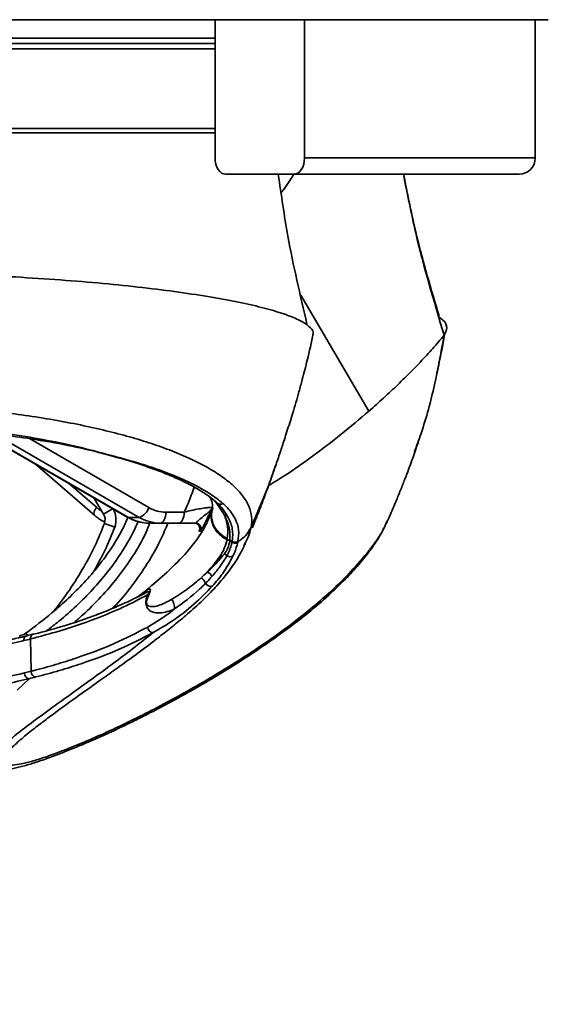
# Model space of a CAD drawing. Header units: millimetres. Extents: x -8713 to 3261, y -18743 to -8704.
# Tile 8 of 133: x -4032 to -3935, y -15244 to -15063. Entities that reach past the tile are written whole.
import ezdxf

# ---------------------------------------------------------------- set-up
doc = ezdxf.new("R2010")
doc.units = ezdxf.units.MM
doc.header["$LTSCALE"] = 10
doc.header["$PDSIZE"] = -1
doc.linetypes.add('CENTER', pattern=[50.8, 31.75, -6.35, 6.35, -6.35])
doc.linetypes.add('CENTER2', pattern=[1.125, 0.75, -0.125, 0.125, -0.125])
doc.layers.get('Defpoints').update_dxf_attribs({"true_color": 0x5e5e5e})
doc.layers.add('2细线层', color=4, linetype='Continuous', lineweight=13)
doc.layers.add('中心线层', color=1, linetype='CENTER')
doc.layers.add('细实线层', color=7, linetype='Continuous')
doc.dimstyles.new('ISO-25', dxfattribs={"dimscale": 20, "dimtxt": 4, "dimasz": 3.05, "dimexe": 3, "dimexo": 0.625, "dimtad": 1, "dimdec": 0, "dimtxsty": 'Standard', "dimcen": 2.5, "dimclrd": 1, "dimclre": 1, "dimclrt": 4, "dimadec": 1, "dimazin": 2, "dimtfac": 1, "dimtdec": 0, "dimtmove": 0, "dimatfit": 0, "dimfxl": 1, "dimarcsym": 0})

# ---------------------------------------------------------------- blocks, each defined once
blk = doc.blocks.new('A$C478771F7')
at = {"layer": '细实线层', "linetype": 'Continuous', "lineweight": 35}
for p, q in [((159.44, -106.13), (290, -106.13)), ((228.89, -106.13), (228.89, -131.5)), ((245.29, -106.13), (245.29, -131.5)), ((287.61, -106.13), (287.61, -131.5)), ((80.1, -109.5), (228.89, -109.5)), ((81.1, -110.5), (228.89, -110.5)), ((245.29, -131.5), (287.61, -131.5)), ((230.85, -134.5), (243.32, -134.5)), ((284.67, -134.5), (243.32, -134.5)), ((257.12, -177.94), (244.59, -156.66)), ((271.27, -162.4), (271.3, -162.22)), ((266.48, -169), (264.9, -170.63)), ((266.55, -168.93), (266.48, -169)), ((185.84, -181.84), (212.77, -197.39)), ((186, -181.86), (212.99, -197.44)), ((214.99, -197.44), (188.48, -182.14)), ((194.85, -183), (216.77, -195.66)), ((207.43, -185.54), (208, -185.68)), ((207.65, -185.53), (208.28, -185.67)), ((195.87, -187.63), (206.82, -197.11)), ((202.03, -191.19), (207.12, -195.6)), ((208.44, -196.85), (206.65, -193.86)), ((230.57, -196.93), (228.95, -194.54)), ((210.11, -195.85), (208.44, -196.85)), ((219.87, -196.5), (223.23, -196.5)), ((228.38, -195.71), (228.33, -195.87)), ((228.46, -195.73), (228.36, -196.2)), ((208.6, -198.56), (210.48, -199.24)), ((212.99, -197.44), (214.99, -197.44)), ((218.87, -198.5), (216.87, -198.5)), ((222.23, -198.5), (218.87, -198.5)), ((260.22, -198.61), (260.45, -198.05)), ((235.49, -199.28), (235.49, -199.27)), ((231.08, -201.53), (231.59, -201.76)), ((231.59, -201.76), (231.99, -201.98)), ((231.61, -201.62), (232.02, -201.84)), ((232.02, -201.84), (231.99, -201.98)), ((231.99, -201.98), (231.99, -202.01)), ((233.06, -202.02), (233.05, -202.05)), ((233.09, -201.88), (233.06, -202.02)), ((215.27, -211.75), (215.15, -211.81)), ((193.07, -219.44), (193.06, -219.09)), ((194.18, -218.71), (194.47, -219.11)), ((195.64, -218.83), (194.42, -219.14)), ((194.65, -219.12), (194.43, -219.16)), ((195.04, -219.75), (195.14, -225.68)), ((195.87, -218.82), (195.64, -218.86)), ((193.92, -225.98), (195.14, -225.68)), ((192.6, -229.18), (194.79, -227.04))]:
    blk.add_line(p, q, dxfattribs=at)
at = {"layer": '细实线层', "linetype": 'Continuous', "lineweight": 35, "flags": 128}
for points in [[(228.89, -131.5), (228.92, -132.09), (229.04, -132.65), (229.22, -133.17), (229.46, -133.62), (229.76, -133.99), (230.1, -134.27), (230.47, -134.44), (230.85, -134.5)], [(243.32, -134.5), (243.7, -134.44), (244.07, -134.27), (244.41, -133.99), (244.71, -133.62), (244.96, -133.17), (245.14, -132.65), (245.25, -132.09), (245.29, -131.5)], [(206.81, -197.11), (206.78, -197.08), (206.7, -196.93), (206.68, -196.73), (206.72, -196.49), (206.8, -196.21), (206.94, -195.91), (207.12, -195.6)], [(207.12, -195.6), (207.53, -195.92), (207.92, -196.18)], [(218.87, -198.5), (219.06, -198.46), (219.25, -198.35), (219.42, -198.16), (219.57, -197.91), (219.7, -197.61), (219.79, -197.27), (219.85, -196.89), (219.87, -196.5)], [(222.23, -198.5), (222.43, -198.46), (222.62, -198.35), (222.79, -198.16), (222.94, -197.91), (223.07, -197.61), (223.16, -197.27), (223.22, -196.89), (223.23, -196.5)], [(212.99, -197.44), (212.81, -197.41), (212.77, -197.39)]]:
    blk.add_lwpolyline(points, dxfattribs=at)
at = {"layer": '细实线层', "linetype": 'Continuous', "lineweight": 35}
for centre, radius, start, end in [((284.64, -131.53), 2.97, 270.5361, 0.5263), ((208.13, -185.24), 0.449, 253.8543, 288.9527), ((229.85, -194.09), 0.927, 226.9217, 300.7575), ((206.72, -197.87), 2, 339.9922, 30.817), ((206.72, -197.87), 4, 339.9922, 29.4766), ((214.16, -194.84), 2.73, 287.7531, 342.7054), ((219.89, -190.31), 6.19, 239.7081, 269.7965), ((216.89, -190.77), 7.73, 239.7081, 269.7965), ((218.89, -190.77), 7.73, 239.7081, 269.7965), ((225.09, -199.5), 1, 331.6523, 89.9593), ((225.3, -199.5), 0.999, 49.5384, 89.997), ((229.42, -199.37), 2.69, 45.4078, 64.8525), ((225.3, -199.5), 1, 332.0037, 49.5335), ((230.35, -204.62), 3.08, 57.8451, 66.2242), ((232.55, -201.15), 1.03, 236.877, 298.9246), ((229.11, -206.92), 3.15, 51.4426, 61.7749), ((231.7, -203.64), 1.03, 232.7586, 297.605), ((225.63, -209.99), 3.19, 32.2959, 53.4065), ((224.28, -210.95), 3.2, 26.1562, 49.4431), ((228.06, -209.07), 1.03, 207.1539, 290.8465), ((215.1, -212.15), 1.47, 3.8324, 19.5488), ((218.31, -214.22), 3.17, 359.3875, 33.2156), ((217.59, -217.55), 1.05, 180.617, 264.6433), ((193.01, -217.09), 2, 271.4389, 306.1109)]:
    blk.add_arc(centre, radius, start, end, dxfattribs=at)
for points, knots in [([(80.08, -111.5), (80.1, -111.5), (80.14, -111.5), (81.28, -111.5), (83.3, -111.5), (86.21, -111.5), (89.94, -111.5), (94.47, -111.5), (99.74, -111.5), (105.69, -111.5), (112.25, -111.5), (119.36, -111.5), (126.92, -111.5), (134.86, -111.5), (143.08, -111.5), (151.49, -111.5), (160, -111.5), (168.51, -111.5), (176.92, -111.5), (185.14, -111.5), (193.08, -111.5), (200.64, -111.5), (207.75, -111.5), (214.31, -111.5), (220.25, -111.5), (225.18, -111.5), (227.76, -111.5), (228.89, -111.5)], [0, 0, 0, 0, 0.031348, 0.072098, 0.11285, 0.153603, 0.194356, 0.235108, 0.275858, 0.316608, 0.357358, 0.398109, 0.438862, 0.479615, 0.520367, 0.561118, 0.601868, 0.642617, 0.683368, 0.72412, 0.764874, 0.805626, 0.846378, 0.887128, 0.927877, 0.968628, 1, 1, 1, 1]), ([(80.08, -126.12), (80.1, -126.12), (80.14, -126.12), (81.28, -126.12), (83.3, -126.12), (86.21, -126.12), (89.94, -126.12), (94.47, -126.12), (99.74, -126.12), (105.69, -126.12), (112.25, -126.12), (119.36, -126.12), (126.92, -126.12), (134.86, -126.12), (143.08, -126.12), (151.49, -126.12), (160, -126.12), (168.51, -126.12), (176.92, -126.12), (185.14, -126.12), (193.08, -126.12), (200.64, -126.12), (207.75, -126.12), (214.31, -126.12), (220.25, -126.12), (225.18, -126.12), (227.76, -126.12), (228.89, -126.12)], [0, 0, 0, 0, 0.0313475, 0.0720981, 0.1128501, 0.153603, 0.1943558, 0.2351076, 0.2758579, 0.3166075, 0.3573576, 0.3981091, 0.4388617, 0.4796147, 0.520367, 0.5611178, 0.6018676, 0.6426174, 0.6833682, 0.7241205, 0.7648735, 0.8056262, 0.8463776, 0.8871277, 0.9278773, 0.9686277, 1, 1, 1, 1]), ([(228.89, -126.88), (227.77, -126.88), (225.2, -126.88), (220.28, -126.88), (214.35, -126.88), (207.77, -126.88), (200.67, -126.88), (193.1, -126.88), (185.16, -126.88), (176.93, -126.88), (168.51, -126.88), (160, -126.88), (151.49, -126.88), (143.07, -126.88), (134.84, -126.88), (126.9, -126.88), (119.33, -126.88), (112.23, -126.88), (105.66, -126.88), (99.7, -126.88), (94.43, -126.88), (89.9, -126.88), (86.15, -126.88), (83.29, -126.88), (81.48, -126.88), (80.98, -126.88), (80.81, -126.88)], [0, 0, 0, 0, 0.03273, 0.075753, 0.118774, 0.161797, 0.20482, 0.247845, 0.290871, 0.333895, 0.376918, 0.41994, 0.462962, 0.505985, 0.54901, 0.592035, 0.63506, 0.678084, 0.721106, 0.764128, 0.807151, 0.850175, 0.8932, 0.936225, 0.979249, 1, 1, 1, 1]), ([(245.75, -162.02), (244.49, -156.64), (242.36, -147.54), (241.03, -138.29), (240.49, -134.5)], [0, 0, 0, 0, 0.590931, 1, 1, 1, 1]), ([(243.33, -134.5), (242.67, -135.52), (241.89, -136.72), (241.13, -137.72), (241.01, -137.87)], [0, 0, 0, 0, 0.853514, 1, 1, 1, 1]), ([(263.43, -134.5), (264.15, -138.09), (266.13, -148.05), (269.04, -157.78), (270.9, -164)], [0, 0, 0, 0, 0.360782, 1, 1, 1, 1]), ([(269.97, -160.47), (268.51, -155.58), (265.95, -147.02), (264.21, -138.25), (263.47, -134.5)], [0, 0, 0, 0, 0.5716769, 1, 1, 1, 1]), ([(246.8, -163.9), (246.83, -163.85), (247.02, -163.44), (246.48, -162.67), (245.12, -161.59), (242.74, -160.51), (239.49, -159.44), (235.37, -158.39), (230.43, -157.39), (224.71, -156.45), (218.29, -155.57), (211.22, -154.78), (203.59, -154.09), (195.47, -153.51), (186.96, -153.04), (178.73, -152.73), (170.96, -152.53), (166.12, -152.49), (163.7, -152.46)], [0, 0, 0, 0, 0.010458, 0.07826, 0.146062, 0.213864, 0.281666, 0.349468, 0.41727, 0.485072, 0.552874, 0.620675, 0.688477, 0.756278, 0.824079, 0.89188, 0.94594, 1, 1, 1, 1]), ([(269.74, -160.54), (270.08, -160.77), (271.11, -161.48), (271.61, -162.65), (271.14, -163.55), (270.9, -164)], [0, 0, 0, 0, 0.198707, 0.599354, 1, 1, 1, 1]), ([(239.97, -188.06), (240.25, -187.25), (240.74, -185.83), (241.46, -183.54), (242.09, -181.64), (242.59, -180.08), (243.14, -178.3), (243.71, -176.4), (244.31, -174.3), (245.01, -171.72), (245.92, -168.15), (246.55, -165.32), (246.91, -163.69)], [0, 0, 0, 0, 0.139757, 0.243177, 0.300754, 0.361713, 0.428407, 0.510357, 0.585753, 0.673851, 0.811646, 1, 1, 1, 1]), ([(270.9, -164), (270.35, -167.06), (269.26, -173.15), (267.33, -180.32), (265.87, -184.37), (265.46, -185.51)], [0, 0, 0, 0, 0.4189546, 0.8355414, 1, 1, 1, 1]), ([(266.55, -168.93), (267.32, -168.09), (268.91, -166.38), (270.22, -164.81), (270.9, -164)], [0, 0, 0, 0, 0.487827, 1, 1, 1, 1]), ([(269.55, -170.96), (269.6, -170.77), (269.94, -169.32), (270.47, -166.84), (270.87, -164.56), (271.05, -163.58)], [0, 0, 0, 0, 0.0799123, 0.6059041, 1, 1, 1, 1]), ([(257.12, -177.94), (258.02, -177.14), (259.86, -175.51), (262.47, -173.06), (264.08, -171.45), (264.9, -170.63)], [0, 0, 0, 0, 0.322052, 0.654661, 1, 1, 1, 1]), ([(84.51, -199.28), (84.51, -199.28), (84.36, -198.61), (84.3, -197.28), (84.84, -195.34), (85.99, -193.45), (87.68, -191.62), (89.95, -189.82), (92.8, -188.07), (96.18, -186.39), (100.1, -184.8), (104.58, -183.28), (109.48, -181.91), (114.65, -180.7), (120.07, -179.64), (125.89, -178.7), (131.88, -177.94), (137.87, -177.34), (143.88, -176.89), (150.07, -176.58), (155.55, -176.44), (160.92, -176.41), (166.16, -176.47), (172.15, -176.68), (178.1, -177.02), (183.9, -177.5), (189.46, -178.1), (194.8, -178.81), (199.95, -179.65), (204.87, -180.6), (209.48, -181.66), (213.8, -182.81), (217.8, -184.06), (221.49, -185.42), (224.8, -186.86), (227.74, -188.38), (230.25, -189.97), (232.38, -191.68), (234.04, -193.48), (235.18, -195.38), (235.7, -197.32), (235.63, -198.63), (235.49, -199.28), (235.49, -199.28)], [0, 0, 0, 0, 0, 0.029592, 0.059412, 0.08694, 0.114468, 0.142765, 0.17106, 0.198662, 0.226263, 0.254762, 0.283258, 0.309119, 0.334979, 0.361703, 0.388427, 0.41244, 0.436453, 0.461214, 0.485974, 0.500751, 0.524009, 0.547266, 0.571207, 0.595148, 0.618175, 0.641201, 0.664854, 0.688507, 0.712122, 0.735738, 0.759954, 0.784171, 0.809129, 0.834088, 0.859655, 0.885223, 0.913505, 0.941788, 0.970894, 1, 1, 1, 1, 1]), ([(238.69, -191.62), (239.67, -191.03), (242.15, -189.52), (246.74, -186.28), (252.05, -182.25), (255.43, -179.37), (257.12, -177.94)], [0, 0, 0, 0, 0.176526, 0.451015, 0.725507, 1, 1, 1, 1]), ([(208.28, -185.67), (206.18, -185.12), (202.27, -184.1), (195.81, -182.86), (189.29, -181.87), (182.37, -181.07), (175.15, -180.49), (167.72, -180.14), (161.51, -180.03), (155.23, -180.08), (148.88, -180.27), (141.28, -180.75), (133.73, -181.48), (126.38, -182.49), (119.37, -183.77), (114.59, -184.88), (112.17, -185.54), (111.72, -185.67)], [0, 0, 0, 0, 0.080479, 0.149719, 0.219161, 0.288387, 0.35829, 0.428417, 0.498315, 0.53118, 0.603413, 0.675897, 0.748137, 0.826132, 0.90443, 0.98245, 1, 1, 1, 1]), ([(112.21, -185.56), (114.31, -185.07), (118.69, -184.04), (125.29, -182.94), (131.48, -182.11), (136.99, -181.52), (142.7, -181.05), (148.56, -180.72), (154.48, -180.53), (160.46, -180.47), (166.5, -180.55), (172.49, -180.77), (178.35, -181.13), (184.07, -181.62), (189.68, -182.25), (195.72, -183.1), (201.83, -184.16), (205.77, -185.08), (207.65, -185.53)], [0, 0, 0, 0, 0.078835, 0.16499, 0.220843, 0.276695, 0.334129, 0.391562, 0.448117, 0.504672, 0.562914, 0.621157, 0.677895, 0.734634, 0.793039, 0.851444, 0.929103, 1, 1, 1, 1]), ([(265.54, -185.45), (265.7, -184.97), (265.92, -184.35), (266.19, -183.47), (266.25, -183.27)], [0, 0, 0, 0, 0.768015, 1, 1, 1, 1]), ([(207.99, -185.68), (208.31, -185.76), (209.84, -186.13), (212.35, -186.84), (215.51, -187.82), (218.4, -188.84), (221.03, -189.89), (223.39, -190.97), (225.48, -192.08), (227.28, -193.22), (228.47, -194.08), (228.97, -194.57), (229.07, -194.66)], [0, 0, 0, 0, 0.03138, 0.148659, 0.266173, 0.383468, 0.500151, 0.616469, 0.733937, 0.851801, 0.969939, 1, 1, 1, 1]), ([(208.28, -185.67), (210.48, -186.24), (214.21, -187.22), (218.72, -188.74), (222.29, -190.13), (225.41, -191.6), (228.19, -193.18), (229.59, -194.3), (230.33, -194.88)], [0, 0, 0, 0, 0.218314, 0.369174, 0.520038, 0.675301, 0.830568, 1, 1, 1, 1]), ([(260.28, -198.64), (260.55, -198.04), (261.16, -196.68), (262.04, -194.59), (262.92, -192.43), (263.71, -190.42), (264.41, -188.58), (265.03, -186.89), (265.37, -185.94), (265.54, -185.46)], [0, 0, 0, 0, 0.116529, 0.266106, 0.410468, 0.552777, 0.696376, 0.844497, 1, 1, 1, 1]), ([(235.49, -199.27), (236.85, -196.17), (238.46, -192.48), (239.72, -188.66), (239.92, -188.05)], [0, 0, 0, 0, 0.8407881, 1, 1, 1, 1]), ([(235.72, -199.35), (235.77, -199.22), (236.12, -198.4), (236.78, -196.74), (237.64, -194.5), (238.46, -192.26), (239.28, -190.01), (239.75, -188.68), (240.01, -187.95)], [0, 0, 0, 0, 0.025123, 0.164021, 0.317382, 0.500122, 0.724518, 1, 1, 1, 1]), ([(223.23, -196.5), (223.48, -195.96), (224.15, -194.46), (224.71, -192.89), (225.07, -191.89)], [0, 0, 0, 0, 0.360046, 1, 1, 1, 1]), ([(227.93, -193.74), (227.93, -193.74), (228.12, -194.01), (228.28, -194.45), (228.4, -194.81), (228.42, -195.37), (228.4, -195.84), (228.33, -196.19), (228.33, -196.19)], [0, 0, 0, 0, 0.007216, 0.248548, 0.509186, 0.757474, 0.997341, 1, 1, 1, 1]), ([(229.08, -194.59), (229.27, -194.77), (230.23, -195.71), (230.83, -196.68), (231.31, -197.45)], [0, 0, 0, 0, 0.194485, 1, 1, 1, 1]), ([(230.33, -194.88), (230.52, -195.06), (231.5, -195.96), (232.64, -197.57), (233.35, -199.74), (233.18, -201.17), (233.09, -201.88)], [0, 0, 0, 0, 0.08272, 0.414185, 0.70566, 1, 1, 1, 1]), ([(214.77, -211.99), (215.42, -211.48), (217.31, -209.97), (220.6, -207.08), (224.2, -203.44), (226.53, -200.2), (227.68, -197.94), (228.02, -196.86), (228.13, -196.52)], [0, 0, 0, 0, 0.126729, 0.37098, 0.613324, 0.837506, 0.950095, 1, 1, 1, 1]), ([(223.23, -196.5), (223.66, -196.39), (224.49, -196.17), (225.85, -195.9), (227.01, -195.72), (227.6, -195.66), (228.01, -195.64), (228.29, -195.65), (228.32, -195.7), (228.34, -195.73)], [0, 0, 0, 0, 0.212544, 0.41738, 0.596209, 0.743933, 0.748603, 0.886644, 1, 1, 1, 1]), ([(225.3, -198.5), (225.33, -198.48), (225.36, -198.47), (225.49, -198.34), (225.8, -198.05), (226.59, -197.35), (227.5, -196.69), (228.01, -196.22), (228.19, -195.98), (228.28, -195.84), (228.32, -195.76), (228.34, -195.73), (228.34, -195.73)], [0, 0, 0, 0, 0.091638, 0.103137, 0.212771, 0.4151, 0.693521, 0.842623, 0.920035, 0.959071, 0.998185, 1, 1, 1, 1]), ([(228.34, -195.73), (228.34, -195.73), (228.16, -196.13), (227.75, -197.02), (227.11, -198.35), (226.6, -199.32), (226.27, -199.87), (226.22, -199.94), (226.19, -199.97)], [0, 0, 0, 0, 0.0015707, 0.249135, 0.4977664, 0.7206273, 0.8603854, 1, 1, 1, 1]), ([(228.36, -195.81), (228.28, -196.11), (228.17, -196.49), (228.06, -196.78), (228.04, -196.84)], [0, 0, 0, 0, 0.80705, 1, 1, 1, 1]), ([(228.4, -195.88), (228.31, -196.15), (228.06, -196.96), (228.23, -198.16), (228.68, -199.32), (229.26, -200.18), (230.06, -200.97), (230.73, -201.34), (231.08, -201.53)], [0, 0, 0, 0, 0.124729, 0.378995, 0.520452, 0.671109, 0.830961, 1, 1, 1, 1]), ([(228.36, -196.2), (228.3, -196.42), (228.09, -197.23), (228.47, -198.7), (229.46, -200.34), (230.56, -201), (231.12, -201.33)], [0, 0, 0, 0, 0.110196, 0.4067973, 0.7033987, 1, 1, 1, 1]), ([(196.49, -235.6), (196.18, -235.84), (194.79, -236.89), (193.09, -238.32), (191.33, -239.95), (190.3, -241.18), (189.87, -242.09), (190.05, -242.68), (190.79, -242.94), (192.05, -242.91), (193.79, -242.6), (196.03, -242), (198.78, -241.09), (202.04, -239.87), (205.81, -238.31), (210.15, -236.36), (214.72, -234.16), (219.42, -231.74), (224.13, -229.17), (229.23, -226.19), (234.78, -222.75), (240.68, -218.73), (245.98, -214.68), (250.6, -210.64), (254.33, -206.93), (257.51, -203.1), (259.58, -200.25), (260.14, -198.83), (260.22, -198.61)], [0, 0, 0, 0, 0.014094, 0.064005, 0.113958, 0.163869, 0.21381, 0.26372, 0.313656, 0.360492, 0.407327, 0.454251, 0.501174, 0.547486, 0.593824, 0.640136, 0.686483, 0.723023, 0.759567, 0.796104, 0.832664, 0.869233, 0.90579, 0.928321, 0.950915, 0.973479, 0.99596, 1, 1, 1, 1]), ([(194.18, -218.71), (195.8, -217.49), (199.55, -214.64), (204, -210.46), (207.57, -206.36), (209.93, -203.1), (211.71, -200.11), (212.58, -198.21), (212.92, -197.46)], [0, 0, 0, 0, 0.211744, 0.493369, 0.637056, 0.780682, 0.914363, 1, 1, 1, 1]), ([(214.77, -198.19), (214.51, -198.79), (213.62, -200.84), (211.76, -203.96), (209.22, -207.5), (205.53, -211.76), (201.79, -215.36), (198.79, -217.66), (198.05, -218.23)], [0, 0, 0, 0, 0.074534, 0.253612, 0.411791, 0.570029, 0.89384, 1, 1, 1, 1]), ([(199.47, -214.5), (200.39, -213.27), (202.32, -210.68), (204.78, -206.69), (206.98, -202.62), (208.06, -199.92), (208.6, -198.56)], [0, 0, 0, 0, 0.249041, 0.526156, 0.762275, 1, 1, 1, 1]), ([(203.06, -216.71), (203.58, -216.26), (205.29, -214.8), (207.98, -212.08), (211.12, -208.49), (213.86, -204.54), (215.87, -201.2), (216.67, -199.09), (216.89, -198.5)], [0, 0, 0, 0, 0.0888717, 0.2927359, 0.4965271, 0.7070545, 0.9175904, 1, 1, 1, 1]), ([(206.82, -197.11), (207.06, -197.31), (207.62, -197.78), (208.27, -198.09), (208.64, -198.27)], [0, 0, 0, 0, 0.430602, 1, 1, 1, 1]), ([(220.25, -198.5), (219.81, -199.54), (218.71, -202.1), (216.53, -205.98), (213.64, -210.09), (211.45, -212.78), (210.17, -214.05), (210.11, -214.1)], [0, 0, 0, 0, 0.180847, 0.446154, 0.711442, 0.986579, 1, 1, 1, 1]), ([(212.77, -197.39), (213.05, -197.54), (213.82, -197.95), (215.13, -198.36), (216.23, -198.5), (216.8, -198.5), (216.87, -198.5)], [0, 0, 0, 0, 0.223607, 0.600587, 0.953842, 1, 1, 1, 1]), ([(225.3, -198.5), (224.92, -198.5), (223.85, -198.5), (222.87, -198.5), (222.23, -198.5)], [0, 0, 0, 0, 0.356055, 1, 1, 1, 1]), ([(225.11, -198.51), (225.13, -198.51), (225.26, -198.49), (225.52, -198.58), (225.81, -198.78), (225.99, -199.05), (226.07, -199.29), (226.08, -199.48), (226.07, -199.62), (226.06, -199.69), (226.05, -199.72), (226.05, -199.72), (226.05, -199.72)], [0, 0, 0, 0, 0.020918, 0.188917, 0.369945, 0.510459, 0.627211, 0.724969, 0.801133, 0.862487, 0.932023, 1, 1, 1, 1]), ([(230.57, -196.93), (230.82, -197.66), (231.33, -199.11), (231.19, -200.59), (231.12, -201.33)], [0, 0, 0, 0, 0.498044, 1, 1, 1, 1]), ([(231.61, -201.62), (231.63, -200.79), (231.66, -199.25), (230.91, -197.66), (230.57, -196.93)], [0, 0, 0, 0, 0.536333, 1, 1, 1, 1]), ([(231.31, -197.45), (231.48, -197.8), (231.82, -198.53), (232.07, -199.63), (232.17, -200.74), (232.07, -201.48), (232.02, -201.84)], [0, 0, 0, 0, 0.242679, 0.503961, 0.751685, 1, 1, 1, 1]), ([(189.34, -243.96), (189.48, -243.94), (190.29, -243.88), (191.76, -243.58), (193.83, -243.06), (196.05, -242.39), (198.48, -241.55), (201.09, -240.56), (203.82, -239.46), (206.7, -238.23), (209.83, -236.82), (213.12, -235.26), (216.57, -233.54), (220.17, -231.65), (223.75, -229.68), (227.4, -227.6), (231.1, -225.38), (235.01, -222.89), (238.77, -220.35), (242.43, -217.73), (246.04, -214.95), (249.55, -211.96), (252.67, -208.96), (255.2, -206.21), (257.32, -203.55), (258.87, -201.31), (259.61, -199.9), (259.87, -199.39)], [0, 0, 0, 0, 0.0133474, 0.0790355, 0.1371109, 0.1918285, 0.2498303, 0.3053959, 0.3537024, 0.4050306, 0.4540901, 0.5019389, 0.548582, 0.594049, 0.6383878, 0.676102, 0.7159395, 0.7554332, 0.7943754, 0.8253203, 0.8578595, 0.8925994, 0.9214059, 0.9460861, 0.9683539, 0.9884859, 1, 1, 1, 1]), ([(210.48, -199.24), (209.92, -200.65), (208.82, -203.42), (207.38, -206.03), (206.67, -207.31)], [0, 0, 0, 0, 0.508056, 1, 1, 1, 1]), ([(225.95, -198.74), (226.02, -198.81), (226.16, -198.95), (226.27, -199.2), (226.3, -199.42), (226.3, -199.58), (226.28, -199.68), (226.28, -199.7), (226.27, -199.71)], [0, 0, 0, 0, 0.267256, 0.494627, 0.686384, 0.841374, 0.952519, 1, 1, 1, 1]), ([(225.97, -199.97), (225.96, -199.97), (225.95, -199.97), (226, -199.83), (226.05, -199.72)], [0, 0, 0, 0, 0.213913, 1, 1, 1, 1]), ([(226.19, -199.97), (226.16, -199.97), (226.09, -199.97), (226.01, -199.97), (225.97, -199.97)], [0, 0, 0, 0, 0.367424, 1, 1, 1, 1]), ([(233.09, -201.88), (233.54, -201.59), (234.56, -200.92), (235.15, -199.87), (235.49, -199.28)], [0, 0, 0, 0, 0.437005, 1, 1, 1, 1]), ([(235.49, -199.27), (235.49, -199.27), (235.31, -200.09), (234.98, -201.18), (234.3, -202.38), (234.16, -202.62)], [0, 0, 0, 0, 0.000005, 0.802268, 1, 1, 1, 1]), ([(217.77, -220.07), (217.78, -220.06), (218.54, -219.48), (220.11, -218.24), (222.59, -216.25), (225.28, -213.94), (227.92, -211.43), (230.25, -208.85), (232.08, -206.45), (233.49, -204.25), (234.18, -202.79), (234.48, -202.16)], [0, 0, 0, 0, 0.002956, 0.146734, 0.281776, 0.423409, 0.582869, 0.709718, 0.822236, 0.923531, 1, 1, 1, 1]), ([(231.08, -201.53), (231.08, -201.53), (230.98, -202.08), (230.64, -203.14), (229.52, -205.1), (228.33, -206.5), (227.53, -207.43)], [0, 0, 0, 0, 0.0000027, 0.2488057, 0.4977362, 1, 1, 1, 1]), ([(230.6, -204.14), (230.75, -203.93), (230.99, -203.59), (231.37, -202.82), (231.5, -202.23), (231.59, -201.8)], [0, 0, 0, 0, 0.296617, 0.481575, 1, 1, 1, 1]), ([(231.12, -201.33), (231.1, -201.4), (231.09, -201.46), (231.08, -201.53), (231.08, -201.53)], [0, 0, 0, 0, 0.999908, 1, 1, 1, 1]), ([(231.99, -202.01), (231.94, -202.2), (231.82, -202.71), (231.54, -203.53), (231.23, -204.15), (231.08, -204.46)], [0, 0, 0, 0, 0.234078, 0.616784, 1, 1, 1, 1]), ([(231.59, -201.76), (231.59, -201.76), (231.6, -201.71), (231.61, -201.67), (231.61, -201.62)], [0, 0, 0, 0, 0.000135, 1, 1, 1, 1]), ([(231.59, -201.8), (231.59, -201.79), (231.59, -201.77), (231.59, -201.76), (231.59, -201.76)], [0, 0, 0, 0, 0.999557, 1, 1, 1, 1]), ([(233.06, -202.02), (233, -202.04), (232.92, -202.08), (232.73, -202.14), (232.48, -202.16), (232.2, -202.09), (232.05, -202.01), (231.99, -201.98)], [0, 0, 0, 0, 0.171415, 0.237728, 0.536942, 0.836156, 1, 1, 1, 1]), ([(233.09, -201.88), (232.99, -201.93), (232.8, -202.01), (232.47, -202.02), (232.21, -201.95), (232.07, -201.87), (232.02, -201.84)], [0, 0, 0, 0, 0.284572, 0.569145, 0.853717, 1, 1, 1, 1]), ([(233.05, -202.05), (232.87, -202.68), (232.64, -203.5), (232.26, -204.35), (232.17, -204.55)], [0, 0, 0, 0, 0.766933, 1, 1, 1, 1]), ([(227.53, -207.43), (227.85, -207.13), (228.98, -206.07), (229.92, -204.95), (230.6, -204.14)], [0, 0, 0, 0, 0.281296, 1, 1, 1, 1]), ([(231.08, -204.46), (230.97, -204.65), (230.44, -205.58), (229.53, -206.87), (228.62, -207.94), (228.32, -208.29)], [0, 0, 0, 0, 0.14476, 0.723981, 1, 1, 1, 1]), ([(232.17, -204.55), (231.61, -205.61), (230.62, -207.48), (229.09, -209.27), (228.43, -210.03)], [0, 0, 0, 0, 0.570757, 1, 1, 1, 1]), ([(226.36, -208.52), (226.69, -208.22), (227.09, -207.86), (227.47, -207.49), (227.53, -207.43)], [0, 0, 0, 0, 0.849322, 1, 1, 1, 1]), ([(220.96, -212.48), (222.43, -211.52), (224.29, -210.31), (225.99, -208.84), (226.36, -208.52)], [0, 0, 0, 0, 0.784738, 1, 1, 1, 1]), ([(227.15, -209.54), (226.78, -209.91), (225.05, -211.6), (223.05, -213.09), (221.48, -214.25)], [0, 0, 0, 0, 0.214656, 1, 1, 1, 1]), ([(228.32, -208.29), (228.16, -208.47), (227.78, -208.89), (227.38, -209.3), (227.15, -209.54)], [0, 0, 0, 0, 0.423922, 1, 1, 1, 1]), ([(215.11, -211.81), (215.27, -211.68), (215.85, -211.22), (216.51, -210.73), (216.96, -210.52), (217.04, -210.68), (217.03, -210.84), (217, -210.97), (216.97, -211.06), (216.95, -211.14), (216.89, -211.3), (216.8, -211.55), (216.69, -211.81), (216.61, -211.98), (216.57, -212.06)], [0, 0, 0, 0, 0.1675951, 0.5924375, 0.8004653, 0.8571058, 0.8837016, 0.8951335, 0.8996863, 0.9088799, 0.9171407, 0.9361233, 0.9723241, 1, 1, 1, 1]), ([(216.49, -211.66), (216.57, -211.57), (216.67, -211.46), (216.79, -211.3), (216.83, -211.23), (216.85, -211.2), (216.86, -211.18), (216.86, -211.16), (216.87, -211.14), (216.87, -211.11), (216.85, -211.07), (216.69, -211.06), (216.19, -211.26), (215.65, -211.55), (215.27, -211.75)], [0, 0, 0, 0, 0.105441, 0.131851, 0.141254, 0.145375, 0.149542, 0.152534, 0.155515, 0.160764, 0.174938, 0.232877, 0.462592, 1, 1, 1, 1]), ([(228.43, -210.03), (227.33, -211.16), (225.13, -213.42), (221.43, -216.31), (218.72, -217.89), (217.5, -218.6)], [0, 0, 0, 0, 0.354535, 0.709938, 1, 1, 1, 1]), ([(216.49, -211.66), (215.03, -212.43), (212.09, -213.98), (206.57, -216.26), (200.95, -218.18), (196.61, -219.33), (195.04, -219.75)], [0, 0, 0, 0, 0.242498, 0.4854071, 0.8146449, 1, 1, 1, 1]), ([(215.14, -211.8), (215.03, -211.85), (213.8, -212.53), (211.15, -213.69), (208.63, -214.78), (207.22, -215.27), (207.22, -215.27)], [0, 0, 0, 0, 0.044509, 0.524507, 0.999858, 1, 1, 1, 1]), ([(215.34, -211.69), (215.34, -211.69), (215.36, -211.68), (215.31, -211.7), (215.26, -211.73)], [0, 0, 0, 0, 0.055175, 1, 1, 1, 1]), ([(221.48, -214.25), (221.03, -214.43), (220.13, -214.78), (218.75, -215.01), (217.6, -214.93), (216.85, -214.54), (216.49, -214.12), (216.31, -213.77), (216.22, -213.37), (216.2, -213.01), (216.23, -212.59), (216.33, -212.12), (216.43, -211.83), (216.49, -211.66)], [0, 0, 0, 0, 0.233962, 0.467799, 0.683898, 0.792038, 0.833972, 0.876144, 0.896959, 0.917886, 0.936498, 0.965016, 1, 1, 1, 1]), ([(216.57, -212.06), (216.52, -212.17), (216.44, -212.36), (216.35, -212.66), (216.33, -212.86), (216.32, -212.98), (216.32, -213.09), (216.34, -213.23), (216.41, -213.44), (216.56, -213.61), (216.88, -213.79), (217.53, -213.87), (218.96, -213.57), (220.15, -212.92), (220.96, -212.48)], [0, 0, 0, 0, 0.031854, 0.055025, 0.064419, 0.068245, 0.077481, 0.082514, 0.098185, 0.135024, 0.175043, 0.283682, 0.507697, 1, 1, 1, 1]), ([(216.54, -217.56), (217.7, -216.86), (219.42, -215.83), (220.98, -214.64), (221.48, -214.25)], [0, 0, 0, 0, 0.675163, 1, 1, 1, 1]), ([(195.87, -218.82), (197.45, -218.41), (201.66, -217.31), (205.26, -216.02), (207.52, -215.21)], [0, 0, 0, 0, 0.374981, 1, 1, 1, 1]), ([(188.21, -243.98), (188.01, -243.99), (187.34, -244.03), (186.88, -243.72), (186.71, -243.12), (187.17, -242.19), (188.23, -240.93), (189.93, -239.33), (192.32, -237.35), (195.45, -234.95), (198.97, -232.37), (202.63, -229.74), (206.2, -227.18), (209.93, -224.45), (213.73, -221.63), (216.24, -219.61), (217.5, -218.6)], [0, 0, 0, 0, 0.036763, 0.123724, 0.210685, 0.297661, 0.384637, 0.471656, 0.558673, 0.645787, 0.732897, 0.791115, 0.849343, 0.907556, 0.953778, 1, 1, 1, 1]), ([(195.14, -225.68), (195.14, -225.68), (195.28, -225.65), (196.83, -225.25), (199.67, -224.47), (204.75, -222.86), (210.56, -220.68), (214.55, -218.6), (216.54, -217.56)], [0, 0, 0, 0, 0.000001, 0.015641, 0.179603, 0.343577, 0.671721, 1, 1, 1, 1]), ([(217.5, -218.6), (215.5, -219.64), (211.5, -221.72), (205.6, -223.92), (200.39, -225.57), (197.47, -226.35), (196.01, -226.73)], [0, 0, 0, 0, 0.328142, 0.656211, 0.827973, 1, 1, 1, 1]), ([(193.82, -220.05), (193.69, -220.08), (192.12, -220.46), (188.96, -221.16), (185.26, -221.86), (183.04, -222.23), (182.57, -222.3)], [0, 0, 0, 0, 0.0388074, 0.4628159, 0.8865169, 1, 1, 1, 1]), ([(183.31, -221.39), (183.31, -221.39), (183.79, -221.31), (186.02, -220.94), (189.91, -220.21), (193.07, -219.51), (194.65, -219.12), (194.65, -219.12)], [0, 0, 0, 0, 0.000003, 0.113788, 0.53782, 0.999997, 1, 1, 1, 1]), ([(194.43, -219.16), (194.39, -219.16), (194.25, -219.18), (194.05, -219.36), (193.86, -219.66), (193.83, -219.92), (193.82, -220.05)], [0, 0, 0, 0, 0.09357, 0.395714, 0.697857, 1, 1, 1, 1]), ([(195.04, -219.75), (195.04, -219.75), (194.64, -219.85), (194.23, -219.95), (193.82, -220.05)], [0, 0, 0, 0, 0.000026, 1, 1, 1, 1]), ([(195.64, -218.86), (195.61, -218.86), (195.47, -218.88), (195.27, -219.05), (195.07, -219.36), (195.05, -219.62), (195.04, -219.75)], [0, 0, 0, 0, 0.086542, 0.391028, 0.695514, 1, 1, 1, 1]), ([(218.02, -219.86), (217.9, -219.96), (216.41, -221.14), (213.94, -222.92), (210.68, -225.31), (206.83, -228.06), (202.69, -231), (198.97, -233.7), (197.22, -235.04), (196.49, -235.6)], [0, 0, 0, 0, 0.011777, 0.13723, 0.253182, 0.369137, 0.601579, 0.833364, 1, 1, 1, 1]), ([(182.64, -228.25), (183.12, -228.17), (185.35, -227.81), (189.23, -227.08), (192.31, -226.36), (193.92, -225.98)], [0, 0, 0, 0, 0.115513, 0.537104, 1, 1, 1, 1]), ([(194.79, -227.04), (194.79, -227.04), (194.64, -227.07), (193.05, -227.46), (189.88, -228.16), (186.13, -228.87), (183.9, -229.24), (183.41, -229.32), (183.41, -229.32)], [0, 0, 0, 0, 0.000003, 0.040947, 0.462309, 0.884193, 0.999997, 1, 1, 1, 1]), ([(196.01, -226.73), (195.6, -226.84), (195.2, -226.94), (194.79, -227.04), (194.79, -227.04)], [0, 0, 0, 0, 0.999974, 1, 1, 1, 1]), ([(204.54, -229.71), (204.54, -229.71), (204.54, -229.7), (204.58, -229.67), (204.67, -229.61), (204.83, -229.49), (205.04, -229.33), (205.24, -229.19), (205.32, -229.13)], [0, 0, 0, 0, 0.093176, 0.229181, 0.411022, 0.6151, 0.839931, 1, 1, 1, 1])]:
    blk.add_open_spline(points, degree=3, knots=knots, dxfattribs=at)
for points in [[(196.01, -226.73), (195.9, -226.71), (195.67, -226.66), (195.39, -226.41), (195.19, -226.07), (195.16, -225.81), (195.14, -225.68)], [(194.79, -227.04), (194.67, -227.01), (194.45, -226.97), (194.17, -226.72), (193.97, -226.38), (193.94, -226.11), (193.92, -225.98)]]:
    blk.add_open_spline(points, degree=3, dxfattribs=at)
blk = doc.blocks.new('*D247')
at = {"layer": 'Defpoints', "color": 0, "linetype": 'CENTER2', "lineweight": 20, "transparency": 16777216}
for p in [(-4225.11, -14957.2), (-3754.3, -15116.99)]:
    blk.add_point(p, dxfattribs=at)
at = {"layer": '中心线层', "color": 1, "linetype": 'CENTER2', "lineweight": -2, "transparency": 16777216}
for p, q in [((-4225.11, -14957.2), (-3754.3, -15116.99)), ((-3696.53, -15136.6), (-3406.13, -15235.16))]:
    blk.add_line(p, q, dxfattribs=at)
at = {"layer": '中心线层', "color": 1, "linetype": 'CENTER2', "lineweight": 20, "transparency": 16777216}
blk.add_solid([(-3693.26, -15126.97), (-3699.8, -15146.22), (-3754.3, -15116.99)], dxfattribs=at)
at = {"layer": '中心线层', "color": 4, "linetype": 'CENTER2', "lineweight": 20, "transparency": 16777216, "insert": (-3505.57, -15145.97), "char_height": 80, "attachment_point": 5, "rotation": 341.253}
blk.add_mtext('R497', dxfattribs=at)

msp = doc.modelspace()

# ---------------------------------------------------------------- linework, layer by layer
at = {"layer": '2细线层', "color": 4}
msp.add_circle((-4225.11, -14957.2), 497.19, dxfattribs=at)

# ---------------------------------------------------------------- block references
msp.add_blockref('A$C478771F7', (-4225.11, -14957.2))

# ---------------------------------------------------------------- dimensions: what is measured, and where the dimension line sits
at = {"layer": '中心线层', "linetype": 'CENTER2', "lineweight": 20}
dim = msp.add_radius_dim(center=(-4225.11, -14957.2), mpoint=(-3754.3, -15116.99), dimstyle='ISO-25', dxfattribs=at)
dim.commit()
dim.dimension.update_dxf_attribs({"geometry": '*D247', "text_midpoint": (-3522.45, -15195.68), "dimtype": 164})

doc.saveas('drawing.dxf')
